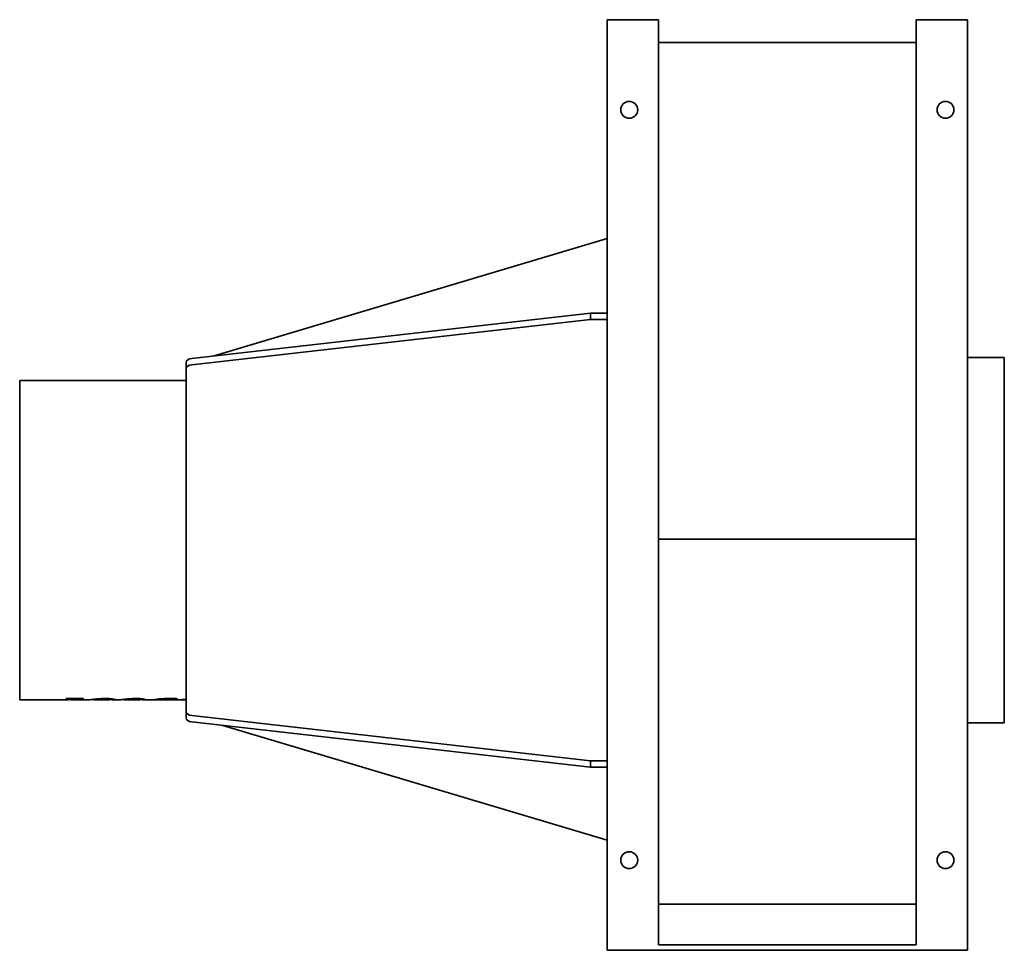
# Model space of a CAD drawing. Header units: millimetres. Extents: x 362 to 898, y 193 to 698.
import ezdxf

# ---------------------------------------------------------------- set-up
doc = ezdxf.new("R2010")
doc.units = ezdxf.units.MM
doc.header["$LTSCALE"] = 3
doc.layers.add('Krawędzie widoczne(ISO)', color=7, linetype='Continuous', lineweight=35, true_color=0x262659)

msp = doc.modelspace()

# ---------------------------------------------------------------- linework, layer by layer
at = {"layer": 'Krawędzie widoczne(ISO)'}
for p, q in [((681.75, 192.5), (681.75, 698.5)), ((709.75, 698.5), (681.75, 698.5)), ((709.75, 698.5), (709.75, 195.5)), ((849.75, 698.5), (877.75, 698.5)), ((849.75, 195.5), (849.75, 698.5)), ((877.75, 698.5), (877.75, 192.5)), ((849.75, 686.03), (709.75, 686.03)), ((467.96, 515.69), (681.75, 579.45)), ((455.86, 514.32), (672.75, 538.96)), ((672.75, 538.96), (672.75, 535.5)), ((681.75, 538.96), (672.75, 538.96)), ((672.75, 535.5), (455.86, 510.85)), ((681.75, 535.5), (672.75, 535.5)), ((897.75, 514.75), (877.75, 514.75)), ((897.75, 514.75), (897.75, 316.25)), ((452.75, 512.37), (452.75, 508.9)), ((452.75, 508.9), (452.75, 504.15)), ((452.75, 500.69), (452.75, 504.15)), ((362.25, 502.3), (362.25, 328.7)), ((452.75, 502.3), (362.25, 502.3)), ((452.75, 500.69), (452.75, 330.31)), ((849.75, 416), (709.75, 416)), ((387.94, 328.7), (362.25, 328.7)), ((388.07, 329.32), (387.33, 329.32)), ((387.51, 329.4), (396.98, 329.4)), ((390.42, 329.4), (390.42, 329.18)), ((399.96, 328.7), (390.8, 328.7)), ((394.43, 329.4), (394.43, 329.27)), ((396.8, 329.32), (396.37, 329.32)), ((396.8, 329.4), (396.8, 329.32)), ((410.49, 328.7), (402.95, 328.7)), ((411.52, 329.35), (411.52, 329.02)), ((416.59, 328.7), (413.51, 328.7)), ((427.12, 328.7), (419.58, 328.7)), ((428.15, 329.35), (428.15, 329.02)), ((436.44, 328.7), (430.13, 328.7)), ((438.41, 329.18), (438.41, 328.82)), ((452.75, 328.7), (440.78, 328.7)), ((445.8, 329.43), (445.8, 329.09)), ((452.75, 328.74), (450.29, 328.74)), ((450.96, 328.84), (452.75, 328.84)), ((452.75, 330.31), (452.75, 326.85)), ((452.75, 326.85), (452.75, 322.1)), ((452.75, 322.1), (452.75, 318.63)), ((455.86, 320.15), (672.75, 295.5)), ((672.75, 292.04), (455.86, 316.68)), ((897.75, 316.25), (877.75, 316.25)), ((681.75, 252.44), (472.78, 314.76)), ((672.75, 295.5), (672.75, 292.04)), ((672.75, 295.5), (681.75, 295.5)), ((672.75, 292.04), (681.75, 292.04)), ((709.75, 217.5), (849.75, 217.5)), ((849.75, 195.5), (709.75, 195.5)), ((877.75, 192.5), (681.75, 192.5))]:
    msp.add_line(p, q, dxfattribs=at)
for centre in [(693.75, 649.5), (865.75, 649.5), (693.75, 241.5), (865.75, 241.5)]:
    msp.add_circle(centre, 4.6, dxfattribs=at)
for centre, major_axis, ratio, start_param, end_param in [((456.75, 512.37), (-4, 0), 0.5, 4.935866, 6.283185), ((456.75, 508.9), (-4, 0), 0.5, 4.935866, 6.283185), ((387.42, 423.41), (-3.53, -94.7), 0.287806, 0.125519, 0.132059), ((396.89, 423.41), (-3.53, -94.7), 0.287806, 0.125519, 0.132059), ((456.75, 322.1), (-4, 0), 0.5, 0, 1.34732), ((456.75, 318.63), (-4, 0), 0.5, 0, 1.34732)]:
    msp.add_ellipse(centre, major_axis=major_axis, ratio=ratio, start_param=start_param, end_param=end_param, dxfattribs=at)
for points in [[(387.94, 328.7), (388.49, 328.7), (389.04, 328.77), (389.59, 328.9)], [(392.51, 328.9), (391.46, 328.65), (390.41, 328.63), (389.36, 328.85)], [(396.37, 329.32), (395.53, 329.32), (394.89, 329.31), (394.43, 329.27)], [(406.74, 329.38), (407.39, 329.42), (408.14, 329.44), (408.99, 329.44)], [(409.01, 329.37), (408.35, 329.37), (407.78, 329.34), (407.32, 329.29)], [(412.53, 328.76), (412.21, 328.79), (411.86, 328.84), (411.45, 328.89)], [(413.95, 328.8), (413.95, 328.68), (413.48, 328.67), (412.53, 328.76)], [(423.37, 329.38), (424.01, 329.42), (424.76, 329.44), (425.61, 329.44)], [(425.63, 329.37), (424.97, 329.37), (424.41, 329.34), (423.94, 329.29)], [(429.16, 328.76), (428.84, 328.79), (428.48, 328.84), (428.08, 328.89)], [(430.58, 328.8), (430.58, 328.68), (430.1, 328.67), (429.16, 328.76)], [(444.29, 329.44), (445.64, 329.44), (446.67, 329.41), (447.38, 329.35)], [(446.64, 329.08), (446.37, 329.08), (446.09, 329.09), (445.8, 329.09)], [(447.38, 329.35), (447.85, 329.31), (448.08, 329.27), (448.08, 329.22)]]:
    msp.add_open_spline(points, degree=3, dxfattribs=at)
for points, knots in [([(390.42, 329.18), (390.42, 329.22), (390.25, 329.25), (389.9, 329.28), (389.55, 329.31), (388.94, 329.32), (388.07, 329.32)], [0, 0, 0, 0, 1, 1, 1, 2, 2, 2, 2]), ([(389.59, 328.9), (389.81, 328.94), (390.05, 329.01), (390.32, 329.11), (390.42, 329.15), (390.42, 329.18)], [-0.1877686, -0.1877686, -0.1877686, -0.1877686, -0.0730833, -0.0730833, 0, 0, 0, 0]), ([(394.43, 329.27), (394.31, 329.27), (394.19, 329.26), (393.97, 329.23), (393.87, 329.22), (393.67, 329.19), (393.6, 329.17), (393.42, 329.14), (393.25, 329.09), (392.9, 329), (392.69, 328.95), (392.51, 328.9)], [-0.3700213, -0.3700213, -0.3700213, -0.3700213, -0.3560808, -0.3560808, -0.3398833, -0.3398833, -0.3220175, -0.3220175, -0.2001348, -0.2001348, 0, 0, 0, 0]), ([(399.96, 328.7), (400.01, 328.7), (400.06, 328.7), (400.25, 328.71), (400.4, 328.72), (400.91, 328.76), (401.32, 328.81), (402.32, 328.93), (402.89, 329), (403.54, 329.08)], [-0.8816455, -0.8816455, -0.8816455, -0.8816455, -0.8201353, -0.8201353, -0.6553162, -0.6553162, -0.3179902, -0.3179902, 0, 0, 0, 0]), ([(404.12, 328.8), (403.47, 328.7), (402.89, 328.67), (402.26, 328.75), (402.08, 328.81), (401.99, 328.89)], [-1.1279471, -1.1279471, -1.1279471, -1.1279471, -0.4914063, -0.4914063, -0.1352058, -0.1352058, -0.1352058, -0.1352058]), ([(403.54, 329.08), (404.01, 329.13), (404.53, 329.19), (405.61, 329.3), (406.15, 329.34), (406.74, 329.38)], [-0.4265943, -0.4265943, -0.4265943, -0.4265943, -0.1992131, -0.1992131, 0, 0, 0, 0]), ([(407.32, 329.29), (406.61, 329.21), (406.04, 329.12), (404.98, 328.95), (404.5, 328.86), (404.12, 328.8)], [-0.6757006, -0.6757006, -0.6757006, -0.6757006, -0.3839859, -0.3839859, 0, 0, 0, 0]), ([(408.99, 329.44), (410.4, 329.44), (411.58, 329.36), (412.53, 329.24), (413.48, 329.11), (413.95, 328.92), (413.95, 328.8)], [0, 0, 0, 0, 1, 1, 1, 2, 2, 2, 2]), ([(411.52, 329.02), (411.52, 329.06), (411.47, 329.12), (411.12, 329.22), (410.9, 329.26), (410.56, 329.3), (410.3, 329.32), (409.85, 329.35), (409.69, 329.36), (409.35, 329.37), (409.18, 329.37), (409.01, 329.37)], [-0.3043153, -0.3043153, -0.3043153, -0.3043153, -0.2541276, -0.2541276, -0.2042853, -0.2042853, -0.1031909, -0.1031909, -0.0523218, -0.0523218, 0, 0, 0, 0]), ([(410.49, 328.7), (410.78, 328.7), (411.03, 328.73), (411.4, 328.83), (411.52, 328.91), (411.52, 329.02)], [-0.7432117, -0.7432117, -0.7432117, -0.7432117, -0.3714709, -0.3714709, 0, 0, 0, 0]), ([(416.59, 328.7), (416.63, 328.7), (416.68, 328.7), (416.87, 328.71), (417.03, 328.72), (417.53, 328.76), (417.95, 328.81), (418.95, 328.93), (419.51, 329), (420.17, 329.08)], [-0.8816455, -0.8816455, -0.8816455, -0.8816455, -0.8201353, -0.8201353, -0.6553162, -0.6553162, -0.3179902, -0.3179902, 0, 0, 0, 0]), ([(420.74, 328.8), (420.1, 328.7), (419.52, 328.67), (418.89, 328.75), (418.7, 328.81), (418.62, 328.89)], [-1.1279471, -1.1279471, -1.1279471, -1.1279471, -0.4914063, -0.4914063, -0.1352058, -0.1352058, -0.1352058, -0.1352058]), ([(420.17, 329.08), (420.64, 329.13), (421.16, 329.19), (422.23, 329.3), (422.78, 329.34), (423.37, 329.38)], [-0.4265943, -0.4265943, -0.4265943, -0.4265943, -0.1992131, -0.1992131, 0, 0, 0, 0]), ([(423.94, 329.29), (423.24, 329.21), (422.67, 329.12), (421.61, 328.95), (421.13, 328.86), (420.74, 328.8)], [-0.6757006, -0.6757006, -0.6757006, -0.6757006, -0.3839859, -0.3839859, 0, 0, 0, 0]), ([(425.61, 329.44), (427.03, 329.44), (428.21, 329.36), (429.16, 329.24), (430.1, 329.11), (430.58, 328.92), (430.58, 328.8)], [0, 0, 0, 0, 1, 1, 1, 2, 2, 2, 2]), ([(428.15, 329.02), (428.15, 329.06), (428.09, 329.12), (427.75, 329.22), (427.52, 329.26), (427.19, 329.3), (426.93, 329.32), (426.47, 329.35), (426.32, 329.36), (425.98, 329.37), (425.81, 329.37), (425.63, 329.37)], [-0.3043153, -0.3043153, -0.3043153, -0.3043153, -0.2541276, -0.2541276, -0.2042853, -0.2042853, -0.1031909, -0.1031909, -0.0523218, -0.0523218, 0, 0, 0, 0]), ([(427.12, 328.7), (427.41, 328.7), (427.66, 328.73), (428.03, 328.83), (428.15, 328.91), (428.15, 329.02)], [-0.7432117, -0.7432117, -0.7432117, -0.7432117, -0.3714709, -0.3714709, 0, 0, 0, 0]), ([(435.63, 328.75), (435.63, 328.78), (435.76, 328.82), (436.3, 328.92), (436.73, 328.99), (437.47, 329.08), (437.81, 329.12), (439.04, 329.24), (439.99, 329.31), (441.34, 329.38), (441.91, 329.41), (443.09, 329.44), (443.69, 329.44), (444.29, 329.44)], [-1.06125, -1.06125, -1.06125, -1.06125, -0.908829, -0.908829, -0.736893, -0.736893, -0.623537, -0.623537, -0.36125, -0.36125, -0.180238, -0.180238, 0, 0, 0, 0]), ([(438.94, 328.72), (438.45, 328.72), (437.98, 328.71), (437.03, 328.7), (436.7, 328.7), (436.2, 328.7), (435.98, 328.7), (435.69, 328.72), (435.63, 328.73), (435.63, 328.75)], [-0.5376217, -0.5376217, -0.5376217, -0.5376217, -0.4464117, -0.4464117, -0.3315822, -0.3315822, -0.1722116, -0.1722116, 0, 0, 0, 0]), ([(441.77, 329.26), (441.51, 329.26), (441.25, 329.26), (440.75, 329.24), (440.52, 329.22), (439.82, 329.16), (439.51, 329.11), (439.05, 329.03), (438.81, 328.98), (438.49, 328.89), (438.41, 328.85), (438.41, 328.82)], [-0.5457249, -0.5457249, -0.5457249, -0.5457249, -0.5078336, -0.5078336, -0.4693346, -0.4693346, -0.3798181, -0.3798181, -0.1895165, -0.1895165, 0, 0, 0, 0]), ([(438.41, 328.82), (438.41, 328.8), (438.45, 328.78), (438.61, 328.75), (438.72, 328.74), (439.15, 328.71), (439.5, 328.71), (440.17, 328.7), (440.48, 328.7), (440.78, 328.7)], [-0.7077309, -0.7077309, -0.7077309, -0.7077309, -0.6319315, -0.6319315, -0.5601336, -0.5601336, -0.4362528, -0.4362528, -0.3456123, -0.3456123, -0.3456123, -0.3456123]), ([(445.8, 329.09), (445.66, 329.1), (445.36, 329.11), (444.5, 329.16), (444.1, 329.18), (443.46, 329.22), (443.27, 329.23), (442.97, 329.24), (442.74, 329.25), (442.22, 329.26), (442, 329.26), (441.77, 329.26)], [-0.8822884, -0.8822884, -0.8822884, -0.8822884, -0.6246381, -0.6246381, -0.2812125, -0.2812125, -0.158685, -0.158685, -0.0678504, -0.0678504, 0, 0, 0, 0]), ([(448.08, 329.22), (448.08, 329.18), (447.94, 329.15), (447.67, 329.12), (447.39, 329.09), (447.05, 329.08), (446.64, 329.08)], [0, 0, 0, 0, 1, 1, 1, 2, 2, 2, 2]), ([(450.29, 328.74), (450.4, 328.75), (450.51, 328.77), (450.74, 328.8), (450.85, 328.82), (450.96, 328.84)], [-0.2257156, -0.2257156, -0.2257156, -0.2257156, -0.1128578, -0.1128578, 0, 0, 0, 0])]:
    msp.add_open_spline(points, degree=3, knots=knots, dxfattribs=at)

doc.saveas('drawing.dxf')
